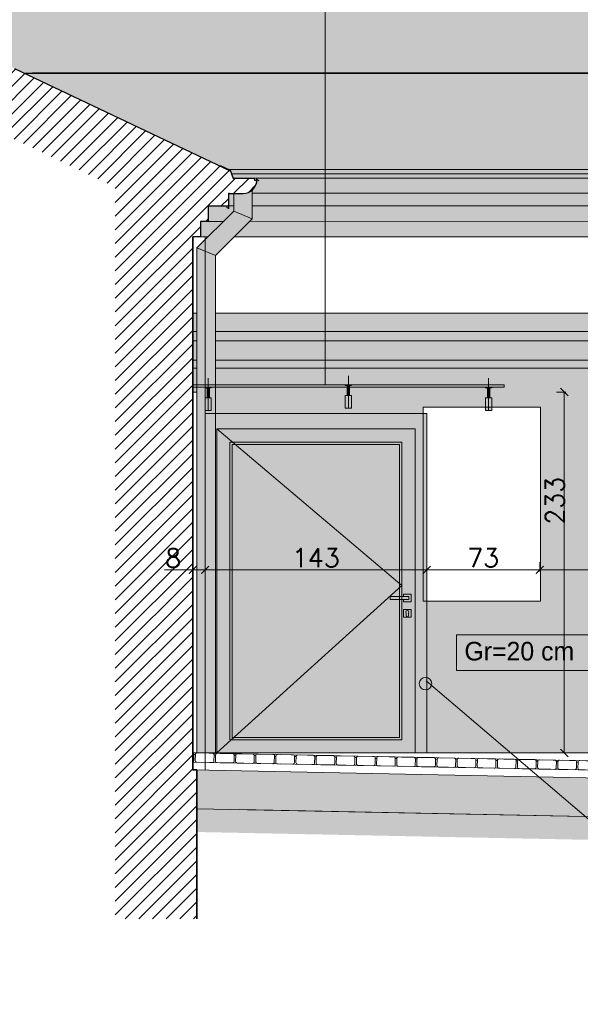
# Model space of a CAD drawing. Header units: millimetres. Extents: x -587 to 358276, y -26688 to 221215.
# Tile 12 of 256: x 2007 to 2368, y 7627 to 8262. Entities that reach past the tile are written whole.
import ezdxf
from ezdxf.lldxf.tags import DXFTag

# ---------------------------------------------------------------- set-up
doc = ezdxf.new("R2010")
doc.units = ezdxf.units.MM
doc.header["$MEASUREMENT"] = 0
for name, color, linetype, lineweight in [('A_izolacja', 5, 'Continuous', 9), ('A_l.przekrojowa', 7, 'Continuous', 30), ('A_l.przerywana', 250, 'ICAD_ISO03W100', 9), ('A_l.widokowa', 250, 'Continuous', 18), ('A_linie widokowe', 5, 'Continuous', 18), ('l.przerywana', 104, 'ICAD_ISO03W100', 5), ('l.widokowa', 140, 'Continuous', 15), ('l.wypełnien', 253, 'Continuous', 5), ('l.wypełnień', 7, 'Continuous', 5), ('wymiarowanie', 176, 'Continuous', 9)]:
    doc.layers.add(name, color=color, linetype=linetype, lineweight=lineweight)
doc.styles.add('styl2', font='simplex.shx')
tags = doc.linetypes.add('ICAD_ISO03W100', pattern=[30, 12, -18]).pattern_tags.tags
tags[6:7] = [DXFTag(74, 4), DXFTag(75, 0), DXFTag(340, '0'), DXFTag(46, 1.0), DXFTag(50, 0.0), DXFTag(44, 0.0), DXFTag(45, 0.0)]
tags[4:5] = [DXFTag(74, 4), DXFTag(75, 0), DXFTag(340, '0'), DXFTag(46, 1.0), DXFTag(50, 0.0), DXFTag(44, 0.0), DXFTag(45, 0.0)]
doc.dimstyles.new('Skala 1-50', dxfattribs={"dimtxt": 12, "dimasz": 5, "dimexe": 1, "dimexo": 1, "dimgap": 1.5, "dimtad": 1, "dimdec": 1, "dimrnd": 0.5, "dimtxsty": 'styl2', "dimblk": 'ARCHTICK', "dimcen": 5, "dimadec": 0, "dimazin": 0, "dimtfac": 1, "dimtdec": 1, "dimtmove": 1, "dimatfit": 3, "dimldrblk": 'ARCHTICK', "dimfxl": 5, "dimfxlon": 1, "dimlwd": -1, "dimlwe": -1, "dimarcsym": 0})

# ---------------------------------------------------------------- blocks, each defined once
blk = doc.blocks.new('_ArchTick')
at = {"color": 0, "linetype": 'ByBlock', "const_width": 0.15}
blk.add_lwpolyline([(-0.5, -0.5), (0.5, 0.5)], dxfattribs=at)
blk = doc.blocks.new('*D4714')
at = {"layer": 'Defpoints', "color": 0}
for p in [(2269.2, 7928.01), (2342.15, 7928.43), (2342.15, 7906.77)]:
    blk.add_point(p, dxfattribs=at)
at = {"layer": 'wymiarowanie', "color": 0}
for p, q in [((2269.2, 7911.77), (2269.2, 7905.77)), ((2342.15, 7911.77), (2342.15, 7905.77)), ((2269.2, 7906.77), (2342.15, 7906.77))]:
    blk.add_line(p, q, dxfattribs=at)
at = {"layer": 'wymiarowanie', "color": 0, "xscale": 5, "yscale": 5, "zscale": 5, "rotation": 180}
blk.add_blockref('_ArchTick', (2269.2, 7906.77), dxfattribs=at)
at = {"layer": 'wymiarowanie', "color": 0, "xscale": 5, "yscale": 5, "zscale": 5}
blk.add_blockref('_ArchTick', (2342.15, 7906.77), dxfattribs=at)
at = {"layer": 'wymiarowanie', "color": 0, "insert": (2305.67, 7914.57), "char_height": 12, "attachment_point": 5, "style": 'styl2'}
blk.add_mtext('73', dxfattribs=at)
blk = doc.blocks.new('*D4715')
at = {"layer": 'Defpoints', "color": 0}
for p in [(2342.15, 7928.43), (2423.26, 7930.73), (2423.26, 7906.77)]:
    blk.add_point(p, dxfattribs=at)
at = {"layer": 'wymiarowanie', "color": 0}
for p, q in [((2342.15, 7911.77), (2342.15, 7905.77)), ((2423.26, 7911.77), (2423.26, 7905.77)), ((2342.15, 7906.77), (2423.26, 7906.77))]:
    blk.add_line(p, q, dxfattribs=at)
at = {"layer": 'wymiarowanie', "color": 0, "xscale": 5, "yscale": 5, "zscale": 5, "rotation": 180}
blk.add_blockref('_ArchTick', (2342.15, 7906.77), dxfattribs=at)
at = {"layer": 'wymiarowanie', "color": 0, "xscale": 5, "yscale": 5, "zscale": 5}
blk.add_blockref('_ArchTick', (2423.26, 7906.77), dxfattribs=at)
at = {"layer": 'wymiarowanie', "color": 0, "insert": (2382.71, 7914.57), "char_height": 12, "attachment_point": 5, "style": 'styl2'}
blk.add_mtext('81', dxfattribs=at)
blk = doc.blocks.new('*D4719')
at = {"layer": 'Defpoints', "color": 0}
for p in [(2330.74, 8021.55), (2358.03, 8021.55), (2319.51, 7788.72)]:
    blk.add_point(p, dxfattribs=at)
at = {"layer": 'wymiarowanie', "color": 0}
for p, q in [((2353.03, 8021.55), (2359.03, 8021.55)), ((2358.03, 7788.72), (2358.03, 8021.55)), ((2353.03, 7788.72), (2359.03, 7788.72))]:
    blk.add_line(p, q, dxfattribs=at)
at = {"layer": 'wymiarowanie', "color": 0, "xscale": 5, "yscale": 5, "zscale": 5}
for p, rotation in [((2358.03, 8021.55), 90), ((2358.03, 7788.72), -90.00000000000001)]:
    blk.add_blockref('_ArchTick', p, dxfattribs=dict(at, rotation=rotation))
at = {"layer": 'wymiarowanie', "color": 0, "insert": (2351.95, 7951.39), "char_height": 12, "attachment_point": 5, "rotation": 90, "style": 'styl2'}
blk.add_mtext('233', dxfattribs=at)
blk = doc.blocks.new('*D4730')
at = {"layer": 'Defpoints', "color": 0}
for p in [(2126.2, 7925.5), (2269.2, 7925.5), (2126.2, 7906.77)]:
    blk.add_point(p, dxfattribs=at)
at = {"layer": 'wymiarowanie', "color": 0}
for p, q in [((2126.2, 7911.77), (2126.2, 7905.77)), ((2269.2, 7911.77), (2269.2, 7905.77)), ((2269.2, 7906.77), (2126.2, 7906.77))]:
    blk.add_line(p, q, dxfattribs=at)
at = {"layer": 'wymiarowanie', "color": 0, "xscale": 5, "yscale": 5, "zscale": 5, "rotation": 180}
blk.add_blockref('_ArchTick', (2126.2, 7906.77), dxfattribs=at)
at = {"layer": 'wymiarowanie', "color": 0, "xscale": 5, "yscale": 5, "zscale": 5}
blk.add_blockref('_ArchTick', (2269.2, 7906.77), dxfattribs=at)
at = {"layer": 'wymiarowanie', "color": 0, "insert": (2197.7, 7914.57), "char_height": 12, "attachment_point": 5, "style": 'styl2'}
blk.add_mtext('143', dxfattribs=at)
blk = doc.blocks.new('*D4731')
at = {"layer": 'Defpoints', "color": 0}
for p in [(2118.2, 7923.9), (2126.2, 7925.5), (2118.2, 7906.77)]:
    blk.add_point(p, dxfattribs=at)
at = {"layer": 'wymiarowanie', "color": 0}
for p, q in [((2118.2, 7911.77), (2118.2, 7905.77)), ((2126.2, 7911.77), (2126.2, 7905.77)), ((2118.2, 7906.77), (2100.05, 7906.77)), ((2126.2, 7906.77), (2118.2, 7906.77))]:
    blk.add_line(p, q, dxfattribs=at)
at = {"layer": 'wymiarowanie', "color": 0, "xscale": 5, "yscale": 5, "zscale": 5, "rotation": 180}
blk.add_blockref('_ArchTick', (2118.2, 7906.77), dxfattribs=at)
at = {"layer": 'wymiarowanie', "color": 0, "xscale": 5, "yscale": 5, "zscale": 5}
blk.add_blockref('_ArchTick', (2126.2, 7906.77), dxfattribs=at)
at = {"layer": 'wymiarowanie', "color": 0, "insert": (2105.61, 7914.42), "char_height": 12, "attachment_point": 5, "style": 'styl2'}
blk.add_mtext('8', dxfattribs=at)

msp = doc.modelspace()

# ---------------------------------------------------------------- hatches: boundary and pattern name
at = {"layer": 'l.wypełnien'}
for points in [[(2159.06, 8159.49), (2158.93, 8157.85, -0.368006), (2150.68, 8149.6), (2141.2, 8149.6), (2141.2, 8141.96), (2128.2, 8141.57), (2128.2, 8131.57), (2123.2, 8131.57), (2123.2, 8121.57), (2672.3, 8121.73), (2672.3, 8131.73), (2677.3, 8131.73), (2677.3, 8141.57), (2690.3, 8141.57), (2690.3, 8149.75), (2699.78, 8149.75, 0.439902), (2708.54, 8159.3), (2693.39, 8159.49), (2691.56, 8164.69), (2690.64, 8165.11), (2689.67, 8165.11), (2552.88, 8229.95), (2264.76, 8402.67), (1715.4, 8402.67), (2009.29, 8227.23), (2142.65, 8163.97), (2144.28, 8159.34)], [(2118.2, 8072.44), (2667.33, 8072.44), (2667.33, 8021.55), (2118.2, 8021.55)], [(2126.2, 8009.72), (2130.2, 8009.72), (2130.2, 8017.72), (2128.95, 8017.72), (2127.45, 8017.72), (2126.2, 8017.72)], [(2216.7, 8011.22), (2220.7, 8011.22), (2220.7, 8019.22), (2219.45, 8019.22), (2217.95, 8019.22), (2216.7, 8019.22)], [(2307.2, 8009.72), (2311.2, 8009.72), (2311.2, 8017.72), (2309.95, 8017.72), (2308.45, 8017.72), (2307.2, 8017.72)]]:
    msp.add_hatch(color=252, dxfattribs=at).paths.add_polyline_path(points)
h = msp.add_hatch(dxfattribs=at)
h.set_pattern_fill('ANSI31', color=256, scale=50, style=0)
h.set_pattern_definition([(45, (-244.746, -2283.1196), (-4.4194174, 4.4194174), [])])
h.paths.add_polyline_path([(1715.4, 8351.72), (1715.4, 8402.67), (1730.41, 8393.67), (2003.4, 8230.02), (2009.29, 8227.23), (2142.65, 8163.97), (2143.24, 8162.31), (2144.28, 8159.34), (2158.8, 8159.34, 2.144865), (2159.68, 8158.6, -0.213352), (2156.68, 8151.89, -0.184552), (2150.68, 8149.6), (2144.68, 8149.6), (2141.86, 8149.6), (2141.2, 8149.6), (2141.2, 8141.57), (2138.94, 8141.57), (2128.2, 8141.57), (2128.2, 8131.57), (2123.2, 8131.57), (2123.2, 8121.57), (2118.2, 8121.57), (2118.2, 8121.57), (2118.2, 7788.71), (2118.18, 7787.81), (2118.16, 7786.82), (2118.12, 7784.78, 1.117338), (2117.86, 7782.81), (2118.2, 7782.81), (2118.2, 7777.8), (2118.2, 7777.75), (2120.8, 7777.75), (2120.8, 7752.75), (2120.8, 7681.73), (2068.2, 7681.73), (2068.2, 8153.75), (1960.1, 8205.02)])
h = msp.add_hatch(dxfattribs=at)
h.set_pattern_fill('SPANTILE', scale=17, style=0)
h.set_pattern_definition([(274.9697, (-229.10604, -2266.1196), (-16.99985222, 204.000017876), [15.699024, -376.776457]), (180, (-227.746, -2281.76), (-17, -17), [1.36, -15.64]), (0, (-244.746, -2283.12), (17, 17), [4.76, -12.24]), (90, (-239.986, -2283.12), (-17, 17), [1.7, -15.3]), (270, (-229.106, -2281.42), (17, -17), [1.7, -15.3]), (0, (-229.106, -2283.12), (17, 17), [1.36, -15.64]), (0, (-244.746, -2281.76), (17, 17), [3.4, -13.6]), (85.0303, (-241.34604, -2281.7596), (16.99985222, 204.000017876), [15.699024, -376.776457]), (52.6961, (-241.34604, -2280.9096), (-220.999760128, -289.00018261), [4.488136, -444.32475]), (18.4349, (-238.626, -2277.3396), (34.0000074, 16.9999729), [4.300694, -49.458015]), (341.5651, (-234.546, -2275.9796), (-34.0000074, 16.9999729), [4.300694, -49.458015]), (307.3039, (-230.46604, -2277.3396), (220.999760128, -289.00018261), [4.488136, -444.32475]), (20.2249, (-237.776, -2278.5296), (-186.999953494, -68.000141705), [3.442245, -340.781524]), (339.7751, (-234.546, -2277.3396), (186.999953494, -68.000141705), [3.442245, -340.781524]), (307.4054, (-231.31604, -2278.5296), (170.000169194, -220.999871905), [3.638153, -360.177725]), (52.5946, (-239.98604, -2281.4196), (-170.000169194, -220.999871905), [3.638153, -360.177725])])
h.paths.add_polyline_path([(2003.4, 8230.02), (2009.29, 8227.23), (2541.23, 8227.23), (2262.27, 8393.67), (1730.41, 8393.67)])
h.paths.add_polyline_path([(2142.65, 8163.97), (2142.45, 8164.54), (2141.21, 8165.11), (2668.67, 8165.11), (2554.86, 8219.1), (2541.23, 8227.23), (2009.29, 8227.23)])
h = msp.add_hatch(color=252, dxfattribs=at)
h.paths.add_polyline_path([(2120.92, 8036.86), (2120.92, 8042.1), (2120.92, 8054.6), (2120.92, 8060.52), (2120.92, 8072.44), (2120.92, 8114.53), (2132.92, 8109.56), (2132.92, 7788.72), (2122.33, 7788.72), (2120.72, 7788.72, -0.049066), (2120.92, 7788.75), (2120.92, 8021.55)])
h.paths.add_polyline_path([(2120.92, 8114.53), (2132.92, 8109.56), (2156.68, 8133.32), (2144.68, 8138.29)])
h = msp.add_hatch(color=254, dxfattribs=at)
h.paths.add_polyline_path([(2144.94, 8121.57), (2154.94, 8131.57), (2642.81, 8131.72, 0.547259), (2647.3, 8126.61), (2647.3, 8121.72)])
h.paths.add_polyline_path([(2154.94, 8131.57), (2156.68, 8133.32), (2156.68, 8141.57), (2647.3, 8141.57), (2647.3, 8134.59, 0.377261), (2642.81, 8131.72)])
h.paths.add_polyline_path([(2647.3, 8141.57), (2675.73, 8141.57), (2650.54, 8131.82, 0.285463), (2647.3, 8134.59)])
h.paths.add_polyline_path([(2675.73, 8141.57), (2677.3, 8141.57), (2677.3, 8131.73), (2672.3, 8131.73), (2650.57, 8131.72, 0.006447), (2650.54, 8131.82)])
h.paths.add_polyline_path([(2647.3, 8121.72), (2647.3, 8126.61, 0.370312), (2650.72, 8130.6, 0.070255), (2650.57, 8131.72), (2672.3, 8131.73), (2672.3, 8121.73), (2667.3, 8121.73)])
h.paths.add_polyline_path([(2144.68, 8138.29), (2144.68, 8141.57), (2141.2, 8141.57), (2128.2, 8141.57), (2128.2, 8131.57), (2137.97, 8131.57)])
h.paths.add_polyline_path([(2127.97, 8121.57), (2137.97, 8131.57), (2128.2, 8131.57), (2123.2, 8131.57), (2123.2, 8121.57)])
at = {"layer": 'l.wypełnien', "true_color": 0xfffff5}
h = msp.add_hatch(color=7, dxfattribs=at)
h.paths.add_polyline_path([(2132.92, 8024.72), (2217.95, 8024.72), (2217.95, 8019.22), (2216.7, 8019.22), (2216.7, 8011.22), (2218.7, 8011.22), (2220.7, 8011.22), (2220.7, 8019.22), (2219.45, 8019.22), (2219.45, 8024.72), (2307.2, 8024.72), (2307.2, 8024.22), (2308.45, 8024.22), (2308.45, 8017.72), (2307.2, 8017.72), (2307.2, 8011.72), (2266.93, 8011.72), (2266.93, 7886.72), (2342.65, 7886.72), (2342.65, 8011.72), (2311.2, 8011.72), (2311.2, 8017.72), (2309.95, 8017.72), (2309.95, 8024.22), (2311.2, 8024.22), (2311.2, 8024.72), (2319.2, 8024.72), (2319.2, 8026.22), (2309.2, 8026.22), (2220.7, 8026.22), (2218.7, 8026.22), (2216.7, 8026.22), (2203.58, 8026.22), (2203.58, 8036.86), (2647.3, 8036.86), (2647.3, 8021.55), (2498.2, 8021.55), (2498.2, 8011.72), (2496.2, 8011.72), (2422.76, 8011.72), (2422.76, 7886.72), (2422.76, 7881.72), (2496.2, 7881.72), (2496.2, 7855.94), (2402.36, 7855.94), (2402.36, 7863.72), (2407.36, 7863.72), (2407.36, 7878.72), (2397.36, 7878.72), (2397.35, 7795.72), (2387.39, 7795.72), (2387.39, 7788.72), (2132.92, 7788.72)])
h.paths.add_polyline_path([(2402.35, 7795.72), (2402.36, 7840.94), (2496.2, 7840.94), (2496.2, 7795.72)])
h.paths.add_polyline_path([(2407.36, 7845.94), (2407.36, 7850.94), (2496.2, 7850.94), (2496.2, 7845.94)])
at = {"layer": 'l.wypełnien', "true_color": 0xc9c9c9}
h = msp.add_hatch(color=9, dxfattribs=at)
h.paths.add_polyline_path([(2128.2, 8017.72), (2128.2, 8024.22), (2127.45, 8024.22), (2127.45, 8017.72)])
h.paths.add_polyline_path([(2128.95, 8017.72), (2128.95, 8024.22), (2128.2, 8024.22), (2128.2, 8017.72)])
h.paths.add_polyline_path([(2128.2, 8024.22), (2128.95, 8024.22), (2130.2, 8024.22), (2130.2, 8024.72), (2128.2, 8024.72)])
h.paths.add_polyline_path([(2126.2, 8024.22), (2127.45, 8024.22), (2128.2, 8024.22), (2128.2, 8024.72), (2126.2, 8024.72)])
h = msp.add_hatch(color=9, dxfattribs=at)
h.paths.add_polyline_path([(2218.7, 8019.22), (2218.7, 8025.72), (2217.95, 8025.72), (2217.95, 8019.22)])
h.paths.add_polyline_path([(2219.45, 8019.22), (2219.45, 8025.72), (2218.7, 8025.72), (2218.7, 8019.22)])
h.paths.add_polyline_path([(2218.7, 8025.72), (2219.45, 8025.72), (2220.7, 8025.72), (2220.7, 8026.22), (2218.7, 8026.22)])
h.paths.add_polyline_path([(2216.7, 8025.72), (2217.95, 8025.72), (2218.7, 8025.72), (2218.7, 8026.22), (2216.7, 8026.22)])
h = msp.add_hatch(color=9, dxfattribs=at)
h.paths.add_polyline_path([(2309.2, 8017.72), (2309.2, 8024.22), (2308.45, 8024.22), (2308.45, 8017.72)])
h.paths.add_polyline_path([(2309.95, 8017.72), (2309.95, 8024.22), (2309.2, 8024.22), (2309.2, 8017.72)])
h.paths.add_polyline_path([(2309.2, 8024.22), (2309.95, 8024.22), (2311.2, 8024.22), (2311.2, 8024.72), (2309.2, 8024.72)])
h.paths.add_polyline_path([(2307.2, 8024.22), (2308.45, 8024.22), (2309.2, 8024.22), (2309.2, 8024.72), (2307.2, 8024.72)])
at = {"layer": 'l.wypełnien'}
h = msp.add_hatch(color=252, dxfattribs=at)
h.paths.add_polyline_path([(2126.2, 7788.73), (2126.2, 8007.73), (2199.7, 8007.73), (2269.2, 8007.73), (2269.2, 7788.73), (2261.7, 7788.73), (2261.7, 7997.73), (2199.7, 7997.73), (2133.7, 7997.73), (2133.7, 7788.73)])
h.paths.add_polyline_path([(2133.7, 7788.73), (2143.1, 7797.23), (2199.7, 7797.23), (2253.2, 7797.23), (2253.2, 7887.73), (2254.2, 7887.73), (2254.2, 7886.23), (2259.2, 7886.23), (2259.2, 7891.23), (2254.2, 7891.23), (2254.2, 7889.73), (2253.2, 7889.73), (2253.2, 7896.73), (2253.2, 7989.23), (2199.7, 7989.23), (2143.75, 7989.23), (2133.7, 7997.73), (2199.7, 7997.73), (2261.7, 7997.73), (2261.7, 7788.73), (2199.7, 7788.73)])
h.paths.add_polyline_path([(2254.2, 7881.23), (2254.2, 7876.23), (2259.2, 7876.23), (2259.2, 7881.23)], flags=16)
h.paths.add_polyline_path([(2255.92, 7878.88), (2255.92, 7877.4, 1), (2257.48, 7877.4), (2257.48, 7878.88, 2.223599)], flags=0)
h.paths.add_polyline_path([(2143.75, 7989.23), (2199.7, 7989.23), (2253.2, 7989.23), (2253.2, 7896.73), (2251.7, 7898), (2251.7, 7987.73), (2199.7, 7987.73), (2145.53, 7987.73)])
h.paths.add_polyline_path([(2143.1, 7797.23), (2144.76, 7798.73), (2199.7, 7798.73), (2251.7, 7798.73), (2251.7, 7887.73), (2253.2, 7887.73), (2253.2, 7797.23), (2199.7, 7797.23)])
h.paths.add_polyline_path([(2133.7, 7788.73), (2133.7, 7997.73), (2143.75, 7989.23), (2142.2, 7989.23), (2142.2, 7797.23), (2143.1, 7797.23)])
h.paths.add_polyline_path([(2142.2, 7989.23), (2143.75, 7989.23), (2145.53, 7987.73), (2143.7, 7987.73), (2143.7, 7798.73), (2144.76, 7798.73), (2143.1, 7797.23), (2142.2, 7797.23)])
h.paths.add_polyline_path([(2251.7, 7889.73), (2253.2, 7889.73), (2253.2, 7896.73), (2251.7, 7895.38)])
h.paths.add_polyline_path([(2251.7, 7895.38), (2253.2, 7896.73), (2251.7, 7898)])
h = msp.add_hatch(dxfattribs=at)
h.set_pattern_fill('GRAVL1', scale=20, style=0)
h.set_pattern_definition([(228.0128, (-7880.776, -5320.2804), (-159.99996464, -180.00002683), [2.69072, -266.38176]), (184.9697, (-7882.576, -5322.28044), (240.00002103, 19.99982614), [4.61736, -457.1185]), (132.5104, (-7887.176, -5322.6804), (199.99981437, -220.00017348), [3.25576, -322.32064]), (267.2737, (-7894.976, -5327.6804), (19.999920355, 400.0000059), [4.20476, -416.27116]), (292.8337, (-7895.176, -5331.8804), (-100.00019811, 239.999928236), [4.1231, -408.18746]), (357.2737, (-7893.576, -5335.6804), (-400.0000059, 19.999920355), [4.20476, -416.27116]), (37.6942, (-7889.376, -5335.88044), (-260.000146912, -199.999808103), [5.56058, -550.49698]), (72.2553, (-7884.976, -5332.48044), (140.000215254, 439.999924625), [5.24976, -519.72642]), (121.4296, (-7883.376, -5327.4804), (-160.000164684, 259.99990073), [4.219, -417.68146]), (175.2364, (-7885.576, -5323.8804), (220.00001893, -19.99983065), [4.81664, -236.01526]), (222.3974, (-7890.376, -5323.48044), (-240.000147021, -219.99984164), [6.22896, -616.6675]), (138.8141, (-7875.176, -5327.8804), (-140.00005894, 119.99994627), [2.12602, -210.47688]), (171.4692, (-7876.776, -5326.4804), (259.999965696, -40.0001582), [4.04474, -400.43022]), (225, (-7880.776, -5325.88), (-4e-15, -20.000006), [2.82842, -25.45584]), (203.1986, (-7882.176, -5323.4804), (99.9999946, 40.0000265), [1.52316, -150.7923]), (291.8014, (-7883.576, -5324.0804), (-19.9999982, 60.0000055), [2.15406, -105.54924]), (30.9638, (-7882.776, -5326.0804), (59.99996045, 40.0000497), [3.49858, -113.12046]), (161.5651, (-7879.776, -5324.2804), (40.0000087, -19.999968), [2.52982, -60.71574]), (16.3895, (-7895.176, -5324.0804), (200.00004397, 59.9998542), [3.544, -350.8569]), (70.3462, (-7891.776, -5323.0804), (-79.99990495, -220.00004271), [2.97322, -294.34816]), (293.1986, (-7879.776, -5320.2804), (-40.0000265, 99.9999946), [3.0463, -149.26916]), (343.6105, (-7878.576, -5323.0804), (-200.00004397, 59.9998542), [3.544, -350.8569]), (339.444, (-7895.176, -5336.4804), (-100.0000369, 39.99991993), [3.4176, -167.46248]), (294.7751, (-7891.976, -5337.6804), (-99.99984378, 220.00006844), [2.86356, -283.49286]), (66.8014, (-7879.576, -5340.2804), (40.0000265, 99.9999946), [3.0463, -149.26916]), (17.354, (-7878.376, -5337.4804), (-260.00004038, -79.999890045), [3.35262, -331.90848]), (69.444, (-7889.376, -5340.2804), (-39.99991993, -100.0000369), [1.7088, -169.17128]), (101.3099, (-7880.776, -5340.2804), (-19.9999526, 80.000015), [1.0198, -100.96058]), (165.9638, (-7880.976, -5339.2804), (60.0000109, -19.9999611), [4.1231, -78.339]), (186.009, (-7884.976, -5338.2804), (199.99999502, 19.99998635), [3.821, -378.27846]), (303.6901, (-7882.776, -5327.8804), (-20.0000267, 39.9999912), [2.88444, -69.22658]), (353.1572, (-7881.176, -5330.28044), (339.99998731, -40.00015996), [5.03588, -498.55126]), (60.9454, (-7876.176, -5330.8804), (-80.00000054, -140.0000077), [2.05912, -203.85348]), (90, (-7875.176, -5329.08), (-20, 20), [1.2, -18.8]), (120.2564, (-7885.376, -5337.6804), (79.99989774, -140.00004912), [2.77848, -275.0704]), (48.0128, (-7886.776, -5335.2804), (159.99996464, 180.00002683), [5.38144, -263.69104]), (0, (-7883.176, -5331.28), (20, 20), [5.2, -14.8]), (325.3048, (-7877.976, -5331.2804), (-199.99988518, 140.00017219), [3.16228, -313.06548]), (254.0546, (-7875.376, -5333.0804), (-19.9999978, -80.00000253), [2.91204, -142.69016]), (207.646, (-7876.176, -5335.88044), (-379.999916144, -200.000154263), [4.7413, -469.38948]), (175.4261, (-7880.376, -5338.08044), (-260.000011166, 19.999896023), [5.01598, -496.58148])])
h.paths.add_polyline_path([(2120.8, 7752.75), (2533.88, 7744.49), (2507.41, 7755.83), (2507.41, 7770.02), (2120.8, 7777.75)])
h = msp.add_hatch(dxfattribs=at)
h.set_pattern_fill('CONC', scale=20, style=0)
h.set_pattern_definition([(0, (-7876.176, -5327.48), (0, 20), [0, -20]), (0, (-7875.976, -5334.48), (0, 20), [0, -20]), (0, (-7875.376, -5323.68), (0, 20), [0, -20]), (338.1986, (-7885.776, -5329.8804), (60.0000055, -19.9999982), [2.15406, -105.54924]), (216.8699, (-7883.776, -5330.6804), (59.9999984, 40.0000025), [1, -99]), (130.6013, (-7884.576, -5331.2804), (100.00000842, -119.99998036), [1.8439, -182.54698]), (206.5651, (-7891.176, -5333.68), (-19.999983, -20.000026), [0.44722, -44.27414]), (326.3099, (-7891.576, -5333.8804), (39.9999912, -20.0000267), [0.72112, -71.38992]), (108.4349, (-7890.976, -5334.2804), (-19.999968, 40.0000087), [0.63246, -62.6131]), (225, (-7878.376, -5335.68), (-4e-15, -20.000006), [0.84852, -27.43574]), (0, (-7878.976, -5336.28), (20, 20), [1.2, -18.8]), (135, (-7877.776, -5336.28), (-20.000006, 2e-15), [0.84852, -27.43574]), (251.5651, (-7880.776, -5322.8804), (19.999968, 40.0000087), [0.63246, -62.6131]), (0, (-7880.976, -5323.48), (20, 20), [1, -19]), (143.1301, (-7879.976, -5323.4804), (-59.9999984, 40.0000025), [1, -99]), (213.6901, (-7891.376, -5322.6804), (39.9999912, 20.0000267), [0.72112, -71.38992]), (341.5651, (-7891.976, -5323.0804), (-40.0000087, 19.999968), [1.26492, -61.98064]), (126.8699, (-7890.776, -5323.4804), (40.0000025, -59.9999984), [1, -99]), (0, (-7885.576, -5323.48), (0, 20), [0, -20]), (0, (-7890.976, -5328.68), (0, 20), [0, -20]), (0, (-7885.376, -5336.08), (0, 20), [0, -20]), (0, (-7879.976, -5329.88), (0, 20), [0, -20]), (0, (-7885.776, -5326.48), (0, 20), [0, -20]), (0, (-7890.176, -5325.88), (0, 20), [0, -20]), (0, (-7888.376, -5327.08), (0, 20), [0, -20]), (0, (-7889.176, -5331.88), (0, 20), [0, -20]), (0, (-7893.976, -5331.08), (0, 20), [0, -20]), (0, (-7893.776, -5326.48), (0, 20), [0, -20]), (0, (-7894.376, -5322.08), (0, 20), [0, -20]), (0, (-7888.176, -5321.28), (0, 20), [0, -20]), (0, (-7883.776, -5320.48), (0, 20), [0, -20]), (0, (-7876.776, -5321.28), (0, 20), [0, -20]), (0, (-7881.576, -5327.48), (0, 20), [0, -20]), (0, (-7883.576, -5323.88), (0, 20), [0, -20]), (0, (-7881.976, -5333.48), (0, 20), [0, -20]), (0, (-7887.976, -5334.48), (0, 20), [0, -20]), (0, (-7881.976, -5338.88), (0, 20), [0, -20]), (0, (-7888.576, -5337.68), (0, 20), [0, -20]), (0, (-7894.976, -5338.28), (0, 20), [0, -20]), (0, (-7892.576, -5339.28), (0, 20), [0, -20]), (0, (-7892.376, -5336.48), (0, 20), [0, -20]), (0, (-7878.976, -5339.68), (0, 20), [0, -20]), (0, (-7876.576, -5331.48), (0, 20), [0, -20]), (0, (-7877.576, -5325.48), (0, 20), [0, -20]), (0, (-7886.776, -5339.88), (0, 20), [0, -20])])
h.paths.add_polyline_path([(2530.66, 7729.55), (2677.23, 7666.73), (2802.41, 7666.73), (2802.41, 7681.73), (2667.42, 7681.73), (2667.42, 7705.73), (2624.32, 7705.72), (2533.88, 7744.49), (2120.8, 7752.75), (2120.8, 7737.74)])
at = {"layer": 'wymiarowanie', "ltscale": 0.3}
msp.add_hatch(color=256, dxfattribs=at).paths.add_polyline_path([(2264.39, 7833.44, -1), (2272.47, 7833.44, -1)])

# ---------------------------------------------------------------- linework, layer by layer
at = {"layer": 'A_izolacja', "color": 7, "lineweight": 35}
msp.add_line((2120.8, 7777.75), (2118.2, 7777.75), dxfattribs=at)
at = {"layer": 'A_izolacja', "color": 7, "linetype": 'Continuous', "lineweight": 35}
for points in [[(2118.2, 7777.75), (2118.2, 8121.57)], [(2120.8, 7681.73), (2120.8, 7777.75)]]:
    msp.add_lwpolyline(points, dxfattribs=at)
at = {"layer": 'A_l.przekrojowa', "color": 7, "ltscale": 0.3}
msp.add_line((2142.65, 8163.97), (2003.4, 8230.02), dxfattribs=at)
at = {"layer": 'A_l.przekrojowa', "color": 7}
for p, q in [((2159.68, 8158.6), (2160.88, 8157.9)), ((2141.68, 8149.6), (2150.68, 8149.6)), ((2128.2, 8131.57), (2123.2, 8131.57)), ((2123.2, 8121.57), (2118.2, 8121.57))]:
    msp.add_line(p, q, dxfattribs=at)
at = {"layer": 'A_l.przekrojowa'}
msp.add_line((2128.2, 8141.57), (2141.2, 8141.57), dxfattribs=at)
at = {"layer": 'A_l.przekrojowa', "color": 7}
for points in [[(2135.92, 8167.58), (2142.45, 8164.54), (2144.28, 8159.34)], [(2158.8, 8159.34), (2144.28, 8159.34)], [(2141.86, 8149.6), (2141.2, 8149.6)], [(2141.2, 8149.6), (2141.2, 8139.74)], [(2128.2, 8141.42), (2128.2, 8131.57)], [(2123.2, 8131.57), (2123.2, 8121.57)]]:
    msp.add_lwpolyline(points, dxfattribs=at)
msp.add_circle((2158.93, 8158.6), 0.75, dxfattribs=at)
msp.add_arc((2150.68, 8158.6), 9, 270, 0, dxfattribs=at)
at = {"layer": 'A_l.przerywana', "color": 7, "ltscale": 0.2}
for p, q in [((2128.2, 8009.72), (2128.2, 8030.44)), ((2218.7, 8011.22, -439.6), (2218.7, 8031.94, -439.6)), ((2309.2, 8009.72, -439.6), (2309.2, 8030.44, -439.6))]:
    msp.add_line(p, q, dxfattribs=at)
at = {"layer": 'A_l.przerywana', "ltscale": 0.3}
msp.add_line((2118.2, 7788.72), (2647.3, 7788.72), dxfattribs=at)
at = {"layer": 'A_l.przerywana', "color": 7, "ltscale": 0.3}
msp.add_lwpolyline([(2126.2, 7777.75), (2126.2, 8121.57)], dxfattribs=at)
msp.add_lwpolyline([(2266.93, 8011.72), (2342.65, 8011.72), (2342.65, 7886.72), (2266.93, 7886.72)], close=True, dxfattribs=at)
at = {"layer": 'A_l.widokowa', "color": 7}
for p, q in [((2127.45, 8017.72), (2127.45, 8024.22)), ((2128.95, 8017.72), (2128.95, 8024.22)), ((2217.95, 8019.22, -439.6), (2217.95, 8025.72, -439.6)), ((2219.45, 8019.22, -439.6), (2219.45, 8025.72, -439.6)), ((2308.45, 8017.72, -439.6), (2308.45, 8024.22, -439.6)), ((2309.95, 8017.72, -439.6), (2309.95, 8024.22, -439.6))]:
    msp.add_line(p, q, dxfattribs=at)
at = {"layer": 'A_l.widokowa', "color": 7, "linetype": 'Continuous', "lineweight": 35}
msp.add_lwpolyline([(2118.2, 7777.75), (2118.2, 8121.57)], dxfattribs=at)
at = {"layer": 'A_l.widokowa', "color": 7, "elevation": -439.6}
for points in [[(2118.2, 8026.22), (2319.2, 8026.22), (2319.2, 8024.72), (2118.2, 8024.72)], [(2216.7, 8025.72), (2220.7, 8025.72), (2220.7, 8026.22), (2216.7, 8026.22)], [(2307.2, 8024.22), (2311.2, 8024.22), (2311.2, 8024.72), (2307.2, 8024.72)]]:
    msp.add_lwpolyline(points, close=True, dxfattribs=at)
at = {"layer": 'A_l.widokowa', "color": 7}
msp.add_lwpolyline([(2126.2, 8024.22), (2130.2, 8024.22), (2130.2, 8024.72), (2126.2, 8024.72)], close=True, dxfattribs=at)
msp.add_lwpolyline([(2126.2, 8017.72), (2130.2, 8017.72), (2130.2, 8009.72), (2126.2, 8009.72), (2126.2, 8017.72)], dxfattribs=at)
at = {"layer": 'A_l.widokowa', "color": 7, "elevation": -439.6}
for points in [[(2216.7, 8019.22), (2220.7, 8019.22), (2220.7, 8011.22), (2216.7, 8011.22), (2216.7, 8019.22)], [(2307.2, 8017.72), (2311.2, 8017.72), (2311.2, 8009.72), (2307.2, 8009.72), (2307.2, 8017.72)]]:
    msp.add_lwpolyline(points, dxfattribs=at)
at = {"layer": 'A_linie widokowe', "color": 7, "linetype": 'Continuous', "lineweight": -2}
for points in [[(2009.29, 8227.23), (2541.23, 8227.23)], [(2541.23, 8227.23), (2014.74, 8227.23), (2014.74, 8227.23)]]:
    msp.add_lwpolyline(points, dxfattribs=at)
at = {"layer": 'l.przerywana', "color": 7, "ltscale": 0.3}
msp.add_line((2522.41, 7780.72), (2118.2, 7788.8), dxfattribs=at)
at = {"layer": 'l.przerywana', "color": 7, "ltscale": 0.5, "elevation": 4488.32}
msp.add_lwpolyline([(2133.7, 7997.73), (2253.2, 7896.73), (2133.7, 7788.73)], dxfattribs=at)
at = {"layer": 'l.widokowa', "color": 7}
for p, q in [((2144.68, 8149.6), (2144.68, 8138.14)), ((2156.68, 8152.04), (2156.68, 8133.32)), ((2144.68, 8138.29), (2120.92, 8114.53)), ((2141.2, 8139.88), (2140.09, 8140.71)), ((2144.68, 8138.29), (2156.68, 8133.32)), ((2156.68, 8133.32), (2132.92, 8109.56)), ((2118.2, 8121.57), (2118.2, 7788.57)), ((2120.92, 8114.53), (2120.92, 7788.75)), ((2120.92, 8114.53), (2132.92, 8109.56)), ((2132.92, 8109.56), (2132.92, 7788.51)), ((2120.92, 8072.44), (2118.2, 8072.44)), ((2667.31, 8072.44), (2132.92, 8072.44)), ((2120.92, 8060.52), (2118.2, 8060.52)), ((2627.32, 8060.52), (2132.92, 8060.52)), ((2120.92, 8054.6), (2118.2, 8054.6)), ((2667.32, 8054.6), (2132.92, 8054.6)), ((2120.92, 8042.1), (2118.2, 8042.1)), ((2667.32, 8042.1), (2132.92, 8042.1)), ((2120.92, 8036.86), (2118.2, 8036.86)), ((2667.32, 8036.86), (2132.92, 8036.86)), ((2120.92, 8021.55), (2118.2, 8021.55)), ((2522.41, 7774.72, 0), (2118.08, 7782.81, 0)), ((2522.41, 7769.72, 0), (2117.98, 7777.81, 0)), ((2533.88, 7744.49, 0), (2148.55, 7752.19, 0))]:
    msp.add_line(p, q, dxfattribs=at)
for points in [[(2690.64, 8165.11), (2141.21, 8165.11), (2141.21, 8165.11)], [(2692.39, 8162.31), (2143.04, 8162.31), (2143.04, 8162.31)], [(2707.9, 8159.49), (2159.06, 8159.49), (2159.06, 8159.49)], [(2690.96, 8149.75), (2156.68, 8149.75)], [(2690.3, 8141.57), (2156.68, 8141.57)], [(2672.3, 8131.73), (2154.94, 8131.57)], [(2667.3, 8121.73), (2144.94, 8121.57)]]:
    msp.add_lwpolyline(points, dxfattribs=at)
at = {"layer": 'l.widokowa', "color": 7, "linetype": 'Continuous'}
for points in [[(2144.68, 8141.57), (2128.2, 8141.57), (2128.2, 8141.57)], [(2137.97, 8131.57), (2128.2, 8131.57), (2128.2, 8131.57)], [(2127.97, 8121.57), (2118.2, 8121.57), (2118.2, 8121.57)]]:
    msp.add_lwpolyline(points, dxfattribs=at)
at = {"layer": 'l.widokowa', "color": 7, "elevation": 0}
msp.add_lwpolyline([(2120.8, 7752.75), (2533.88, 7744.49)], dxfattribs=at)
at = {"layer": 'l.wypełnien', "color": 7}
msp.add_line((2203.58, 8026.22), (2203.58, 8554.11), dxfattribs=at)
at = {"layer": 'l.wypełnień', "color": 7}
for p, q in [((2119.96, 7787.77, 0), (2118.96, 7787.79, 0)), ((2132.95, 7787.51, 0), (2131.95, 7787.53, 0)), ((2145.95, 7787.25, 0), (2144.95, 7787.27, 0)), ((2158.95, 7786.99, 0), (2157.95, 7787.01, 0)), ((2171.95, 7786.73, 0), (2170.95, 7786.75, 0)), ((2184.94, 7786.47, 0), (2183.94, 7786.49, 0)), ((2197.94, 7786.21, 0), (2196.94, 7786.23, 0)), ((2210.94, 7785.95, 0), (2209.94, 7785.97, 0)), ((2223.94, 7785.69, 0), (2222.94, 7785.71, 0)), ((2236.93, 7785.43, 0), (2235.93, 7785.45, 0)), ((2249.93, 7785.17, 0), (2248.93, 7785.19, 0)), ((2262.93, 7784.91, 0), (2261.93, 7784.93, 0)), ((2275.93, 7784.65, 0), (2274.93, 7784.67, 0)), ((2288.92, 7784.39, 0), (2287.92, 7784.41, 0)), ((2301.92, 7784.15, 0), (2300.92, 7784.17, 0)), ((2301.92, 7784.13, 0), (2300.92, 7784.15, 0)), ((2314.92, 7783.89, 0), (2313.92, 7783.91, 0)), ((2327.92, 7783.63, 0), (2326.92, 7783.65, 0)), ((2340.91, 7783.37, 0), (2339.91, 7783.39, 0)), ((2353.91, 7783.11, 0), (2352.91, 7783.13, 0)), ((2366.91, 7782.87, 0), (2365.91, 7782.89, 0)), ((2366.91, 7782.85, 0), (2365.91, 7782.87, 0))]:
    msp.add_line(p, q, dxfattribs=at)
at = {"layer": 'l.wypełnień', "color": 7, "elevation": 0}
for points in [[(2118.96, 7787.79), (2118.88, 7783.79, -0.350745), (2118.08, 7782.83)], [(2118.96, 7787.79), (2118.88, 7783.79, -0.350745), (2118.08, 7782.83)], [(2118.2, 7788.78, -0.350869), (2118.98, 7787.81), (2118.98, 7787.81)], [(2118.2, 7788.78, -0.350869), (2118.98, 7787.81), (2118.98, 7787.81)], [(2131.95, 7787.53), (2131.87, 7783.53, -0.414214), (2130.86, 7782.55), (2120.86, 7782.75, -0.414214), (2119.88, 7783.77), (2119.96, 7787.77)], [(2119.96, 7787.77), (2119.96, 7787.77, -0.414214), (2120.98, 7788.75), (2130.98, 7788.55, -0.414214), (2131.95, 7787.53), (2131.95, 7787.53)], [(2131.95, 7787.53), (2131.87, 7783.53, -0.414214), (2130.86, 7782.55), (2122.86, 7782.71)], [(2122.98, 7788.71), (2130.98, 7788.55, -0.414214), (2131.95, 7787.53), (2131.95, 7787.53)], [(2144.95, 7787.27), (2144.87, 7783.27, -0.414214), (2143.85, 7782.29), (2133.85, 7782.49, -0.414214), (2132.87, 7783.51), (2132.95, 7787.51)], [(2132.95, 7787.51), (2132.95, 7787.51, -0.414214), (2133.97, 7788.49), (2143.97, 7788.29, -0.414214), (2144.95, 7787.27), (2144.95, 7787.27)], [(2144.95, 7787.27), (2144.87, 7783.27, -0.414214), (2143.85, 7782.29), (2135.85, 7782.45)], [(2135.97, 7788.45), (2143.97, 7788.29, -0.414214), (2144.95, 7787.27), (2144.95, 7787.27)], [(2157.95, 7787.01), (2157.87, 7783.01, -0.414214), (2156.85, 7782.03), (2146.85, 7782.23, -0.414214), (2145.87, 7783.25), (2145.95, 7787.25)], [(2145.95, 7787.25), (2145.95, 7787.25, -0.414214), (2146.97, 7788.23), (2156.97, 7788.03, -0.414214), (2157.95, 7787.01), (2157.95, 7787.01)], [(2157.95, 7787.01), (2157.87, 7783.01, -0.414214), (2156.85, 7782.03), (2148.85, 7782.19)], [(2148.97, 7788.19), (2156.97, 7788.03, -0.414214), (2157.95, 7787.01), (2157.95, 7787.01)], [(2170.95, 7786.75), (2170.87, 7782.75, -0.414214), (2169.85, 7781.77), (2159.85, 7781.97, -0.414214), (2158.87, 7782.99), (2158.95, 7786.99)], [(2158.95, 7786.99), (2158.95, 7786.99, -0.414214), (2159.97, 7787.97), (2169.97, 7787.77, -0.414214), (2170.95, 7786.75), (2170.95, 7786.75)], [(2170.95, 7786.75), (2170.87, 7782.75, -0.414214), (2169.85, 7781.77), (2161.85, 7781.93)], [(2161.97, 7787.93), (2169.97, 7787.77, -0.414214), (2170.95, 7786.75), (2170.95, 7786.75)], [(2183.94, 7786.49), (2183.86, 7782.49, -0.414214), (2182.84, 7781.51), (2172.85, 7781.71, -0.414214), (2171.87, 7782.73), (2171.95, 7786.73)], [(2171.95, 7786.73), (2171.95, 7786.73, -0.414214), (2172.97, 7787.71), (2182.96, 7787.51, -0.414214), (2183.94, 7786.49), (2183.94, 7786.49)], [(2183.94, 7786.49), (2183.86, 7782.49, -0.414214), (2182.84, 7781.51), (2174.85, 7781.67)], [(2174.97, 7787.67), (2182.96, 7787.51, -0.414214), (2183.94, 7786.49), (2183.94, 7786.49)], [(2196.94, 7786.23), (2196.86, 7782.23, -0.414214), (2195.84, 7781.25), (2185.84, 7781.45, -0.414214), (2184.86, 7782.47), (2184.94, 7786.47)], [(2184.94, 7786.47), (2184.94, 7786.47, -0.414214), (2185.96, 7787.45), (2195.96, 7787.25, -0.414214), (2196.94, 7786.23), (2196.94, 7786.23)], [(2187.96, 7787.41), (2195.96, 7787.25, -0.414214), (2196.94, 7786.23), (2196.94, 7786.23)], [(2197.94, 7786.21), (2197.94, 7786.21, -0.414214), (2198.96, 7787.19), (2208.96, 7786.99, -0.414214), (2209.94, 7785.97), (2209.94, 7785.97)], [(2200.96, 7787.15), (2208.96, 7786.99, -0.414214), (2209.94, 7785.97), (2209.94, 7785.97)], [(2210.94, 7785.95), (2210.94, 7785.95, -0.414214), (2211.96, 7786.93), (2221.96, 7786.73, -0.414214), (2222.94, 7785.71), (2222.94, 7785.71)], [(2213.96, 7786.89), (2221.96, 7786.73, -0.414214), (2222.94, 7785.71), (2222.94, 7785.71)], [(2223.94, 7785.69), (2223.94, 7785.69, -0.414214), (2224.96, 7786.67), (2234.95, 7786.47, -0.414214), (2235.93, 7785.45), (2235.93, 7785.45)], [(2226.96, 7786.63), (2234.95, 7786.47, -0.414214), (2235.93, 7785.45), (2235.93, 7785.45)], [(2236.93, 7785.43), (2236.93, 7785.43, -0.414214), (2237.95, 7786.41), (2247.95, 7786.21, -0.414214), (2248.93, 7785.19), (2248.93, 7785.19)], [(2239.95, 7786.37), (2247.95, 7786.21, -0.414214), (2248.93, 7785.19), (2248.93, 7785.19)], [(2196.94, 7786.23), (2196.86, 7782.23, -0.414214), (2195.84, 7781.25), (2187.84, 7781.41)], [(2209.94, 7785.97), (2209.86, 7781.97, -0.414214), (2208.84, 7780.99), (2198.84, 7781.19, -0.414214), (2197.86, 7782.21), (2197.94, 7786.21)], [(2209.94, 7785.97), (2209.86, 7781.97, -0.414214), (2208.84, 7780.99), (2200.84, 7781.15)], [(2222.94, 7785.71), (2222.86, 7781.71, -0.414214), (2221.84, 7780.73), (2211.84, 7780.93, -0.414214), (2210.86, 7781.95), (2210.94, 7785.95)], [(2222.94, 7785.71), (2222.86, 7781.71, -0.414214), (2221.84, 7780.73), (2213.84, 7780.89)], [(2235.93, 7785.45), (2235.85, 7781.45, -0.414214), (2234.83, 7780.47), (2224.84, 7780.67, -0.414214), (2223.86, 7781.69), (2223.94, 7785.69)], [(2235.93, 7785.45), (2235.85, 7781.45, -0.414214), (2234.83, 7780.47), (2226.84, 7780.63)], [(2248.93, 7785.19), (2248.85, 7781.19, -0.414214), (2247.83, 7780.21), (2237.83, 7780.41, -0.414214), (2236.85, 7781.43), (2236.93, 7785.43)], [(2248.93, 7785.19), (2248.85, 7781.19, -0.414214), (2247.83, 7780.21), (2239.83, 7780.37)], [(2261.93, 7784.93), (2261.85, 7780.93, -0.414214), (2260.83, 7779.95), (2250.83, 7780.15, -0.414214), (2249.85, 7781.17), (2249.93, 7785.17)], [(2249.93, 7785.17), (2249.93, 7785.17, -0.414214), (2250.95, 7786.15), (2260.95, 7785.95, -0.414214), (2261.93, 7784.93), (2261.93, 7784.93)], [(2261.93, 7784.93), (2261.85, 7780.93, -0.414214), (2260.83, 7779.95), (2252.83, 7780.11)], [(2252.95, 7786.11), (2260.95, 7785.95, -0.414214), (2261.93, 7784.93), (2261.93, 7784.93)], [(2274.93, 7784.67), (2274.85, 7780.67, -0.414214), (2273.83, 7779.69), (2263.83, 7779.89, -0.414214), (2262.85, 7780.91), (2262.93, 7784.91)], [(2262.93, 7784.91), (2262.93, 7784.91, -0.414214), (2263.95, 7785.89), (2273.95, 7785.69, -0.414214), (2274.93, 7784.67), (2274.93, 7784.67)], [(2274.93, 7784.67), (2274.85, 7780.67, -0.414214), (2273.83, 7779.69), (2265.83, 7779.85)], [(2265.95, 7785.85), (2273.95, 7785.69, -0.414214), (2274.93, 7784.67), (2274.93, 7784.67)], [(2287.92, 7784.41), (2287.84, 7780.41, -0.414214), (2286.82, 7779.43), (2276.83, 7779.63, -0.414214), (2275.85, 7780.65), (2275.93, 7784.65)], [(2275.93, 7784.65), (2275.93, 7784.65, -0.414214), (2276.95, 7785.63), (2286.94, 7785.43, -0.414214), (2287.92, 7784.41), (2287.92, 7784.41)], [(2287.92, 7784.41), (2287.84, 7780.41, -0.414214), (2286.82, 7779.43), (2278.83, 7779.59)], [(2278.95, 7785.59), (2286.94, 7785.43, -0.414214), (2287.92, 7784.41), (2287.92, 7784.41)], [(2300.92, 7784.15), (2300.84, 7780.15, -0.414214), (2299.82, 7779.17), (2289.82, 7779.37, -0.414214), (2288.84, 7780.39), (2288.92, 7784.39)], [(2288.92, 7784.39), (2288.92, 7784.39, -0.414214), (2289.94, 7785.37), (2299.94, 7785.17, -0.414214), (2300.92, 7784.15), (2300.92, 7784.15)], [(2300.92, 7784.15), (2300.84, 7780.15, -0.414214), (2299.82, 7779.17), (2291.82, 7779.33)], [(2291.94, 7785.33), (2299.94, 7785.17, -0.414214), (2300.92, 7784.15), (2300.92, 7784.15)], [(2313.92, 7783.91), (2313.84, 7779.91, -0.414214), (2312.82, 7778.93), (2302.82, 7779.13, -0.414214), (2301.84, 7780.15), (2301.92, 7784.15)], [(2301.92, 7784.15), (2301.92, 7784.15, -0.414214), (2302.94, 7785.13), (2312.94, 7784.93, -0.414214), (2313.92, 7783.91), (2313.92, 7783.91)], [(2313.92, 7783.91), (2313.84, 7779.91, -0.414214), (2312.82, 7778.93), (2304.82, 7779.09)], [(2304.94, 7785.09), (2312.94, 7784.93, -0.414214), (2313.92, 7783.91), (2313.92, 7783.91)], [(2326.92, 7783.65), (2326.84, 7779.65, -0.414214), (2325.82, 7778.67), (2315.82, 7778.87, -0.414214), (2314.84, 7779.89), (2314.92, 7783.89)], [(2314.92, 7783.89), (2314.92, 7783.89, -0.414214), (2315.94, 7784.87), (2325.94, 7784.67, -0.414214), (2326.92, 7783.65), (2326.92, 7783.65)], [(2326.92, 7783.65), (2326.84, 7779.65, -0.414214), (2325.82, 7778.67), (2317.82, 7778.83)], [(2317.94, 7784.83), (2325.94, 7784.67, -0.414214), (2326.92, 7783.65), (2326.92, 7783.65)], [(2339.91, 7783.39), (2339.83, 7779.39, -0.414214), (2338.81, 7778.41), (2328.82, 7778.61, -0.414214), (2327.84, 7779.63), (2327.92, 7783.63)], [(2327.92, 7783.63), (2327.92, 7783.63, -0.414214), (2328.94, 7784.61), (2338.93, 7784.41, -0.414214), (2339.91, 7783.39), (2339.91, 7783.39)], [(2339.91, 7783.39), (2339.83, 7779.39, -0.414214), (2338.81, 7778.41), (2330.82, 7778.57)], [(2330.94, 7784.57), (2338.93, 7784.41, -0.414214), (2339.91, 7783.39), (2339.91, 7783.39)], [(2352.91, 7783.13), (2352.83, 7779.13, -0.414214), (2351.81, 7778.15), (2341.81, 7778.35, -0.414214), (2340.83, 7779.37), (2340.91, 7783.37)], [(2340.91, 7783.37), (2340.91, 7783.37, -0.414214), (2341.93, 7784.35), (2351.93, 7784.15, -0.414214), (2352.91, 7783.13), (2352.91, 7783.13)], [(2352.91, 7783.13), (2352.83, 7779.13, -0.414214), (2351.81, 7778.15), (2343.81, 7778.31)], [(2343.93, 7784.31), (2351.93, 7784.15, -0.414214), (2352.91, 7783.13), (2352.91, 7783.13)], [(2365.91, 7782.87), (2365.83, 7778.87, -0.414214), (2364.81, 7777.89), (2354.81, 7778.09, -0.414214), (2353.83, 7779.11), (2353.91, 7783.11)], [(2353.91, 7783.11), (2353.91, 7783.11, -0.414214), (2354.93, 7784.09), (2364.93, 7783.89, -0.414214), (2365.91, 7782.87), (2365.91, 7782.87)], [(2365.91, 7782.87), (2365.83, 7778.87, -0.414214), (2364.81, 7777.89), (2356.81, 7778.05)], [(2356.93, 7784.05), (2364.93, 7783.89, -0.414214), (2365.91, 7782.87), (2365.91, 7782.87)], [(2378.91, 7782.63), (2378.83, 7778.63, -0.414214), (2377.81, 7777.65), (2367.81, 7777.85, -0.414214), (2366.83, 7778.87), (2366.91, 7782.87)], [(2366.91, 7782.87), (2366.91, 7782.87, -0.414214), (2367.93, 7783.85), (2377.93, 7783.65, -0.414214), (2378.91, 7782.63), (2378.91, 7782.63)]]:
    msp.add_lwpolyline(points, format="xyb", dxfattribs=at)
at = {"layer": 'wymiarowanie', "color": 7, "lineweight": 9}
for p, q in [((2257.7, 7889.73, -439.6), (2245.7, 7889.73, -439.6)), ((2245.7, 7889.73, -439.6), (2245.7, 7887.73, -439.6)), ((2257.7, 7888.23, -439.6), (2257.7, 7889.73, -439.6)), ((2257.7, 7887.73, -439.6), (2257.7, 7888.23, -439.6)), ((2245.7, 7887.73, -439.6), (2257.7, 7887.73, -439.6)), ((2255.92, 7877.4, -439.6), (2255.92, 7878.88, -439.6)), ((2257.48, 7877.4, -439.6), (2257.48, 7878.88, -439.6))]:
    msp.add_line(p, q, dxfattribs=at)
at = {"layer": 'wymiarowanie'}
msp.add_line((2562.18, 7585.11), (2268.93, 7835.22), dxfattribs=at)
at = {"layer": 'wymiarowanie', "color": 7}
msp.add_line((2118.2, 7788.8), (2118.16, 7786.8), dxfattribs=at)
at = {"layer": 'wymiarowanie', "color": 252, "lineweight": 9}
msp.add_lwpolyline([(2126.2, 7788.73), (2126.2, 8007.73), (2199.7, 8007.73)], dxfattribs=at)
at = {"layer": 'wymiarowanie', "color": 252, "lineweight": 9, "elevation": -439.6}
msp.add_lwpolyline([(2199.7, 8007.73), (2269.2, 8007.73), (2269.2, 7788.73), (2199.7, 7788.73)], dxfattribs=at)
at = {"layer": 'wymiarowanie', "color": 7, "lineweight": 9}
for points in [[(2199.7, 7788.73), (2133.7, 7788.73), (2133.7, 7997.73), (2199.7, 7997.73)], [(2199.7, 7797.23), (2142.2, 7797.23), (2142.2, 7989.23), (2199.7, 7989.23)], [(2199.7, 7798.73), (2143.7, 7798.73), (2143.7, 7987.73), (2199.7, 7987.73)], [(2199.7, 7788.73), (2126.2, 7788.73)]]:
    msp.add_lwpolyline(points, dxfattribs=at)
at = {"layer": 'wymiarowanie', "color": 7, "lineweight": 9, "elevation": -439.6}
for points in [[(2199.7, 7997.73), (2261.7, 7997.73), (2261.7, 7788.73), (2199.7, 7788.73)], [(2199.7, 7989.23), (2253.2, 7989.23), (2253.2, 7797.23), (2199.7, 7797.23)], [(2199.7, 7987.73), (2251.7, 7987.73), (2251.7, 7798.73), (2199.7, 7798.73)], [(2254.2, 7891.23), (2259.2, 7891.23), (2259.2, 7886.23), (2254.2, 7886.23), (2254.2, 7887.73)], [(2254.2, 7889.73), (2254.2, 7891.23)], [(2254.2, 7881.23), (2259.2, 7881.23), (2259.2, 7876.23), (2254.2, 7876.23), (2254.2, 7881.23)]]:
    msp.add_lwpolyline(points, dxfattribs=at)
at = {"layer": 'wymiarowanie'}
msp.add_lwpolyline([(2288.52, 7864.81), (2374.37, 7864.81), (2374.37, 7841.81), (2288.52, 7841.81)], close=True, dxfattribs=at)
at = {"layer": 'wymiarowanie', "ltscale": 0.3}
msp.add_circle((2268.43, 7833.44), 4.04, dxfattribs=at)
at = {"layer": 'wymiarowanie', "color": 7, "lineweight": 9}
for centre, radius, start, end in [((2256.7, 7879.57, -439.6), 1.04, 318.42894, 221.57106), ((2256.7, 7877.4, -439.6), 0.781, 180, 0)]:
    msp.add_arc(centre, radius, start, end, dxfattribs=at)

# ---------------------------------------------------------------- texts
at = {"layer": 'wymiarowanie', "insert": (2293.54, 7860.38), "char_height": 12, "width": 621.5287, "attachment_point": 1}
msp.add_mtext('\\pxql;{\\fCentury Gothic|b0|i0|c238|p34;Gr=20 cm\\P\\pqr;\\H1.000001x; }', dxfattribs=at)

# ---------------------------------------------------------------- dimensions: what is measured, and where the dimension line sits
at = {"layer": 'wymiarowanie'}
dim = msp.add_linear_dim(base=(2358.03, 8021.55), p1=(2319.51, 7788.72), p2=(2330.74, 8021.55), angle=90, dimstyle='Skala 1-50', dxfattribs=at)
dim.commit()
dim.dimension.update_dxf_attribs({"geometry": '*D4719', "text_midpoint": (2359.75, 7951.39), "dimtype": 160})
for base, p1, p2, picture, middle in [((2342.1527, 7906.773), (2269.1972, 7928.0085), (2342.1527, 7928.4253), '*D4714', (2305.675, 7914.5748)), ((2423.26, 7906.77), (2342.15, 7928.43), (2423.26, 7930.73), '*D4715', (2382.71, 7914.57)), ((2126.2, 7906.77), (2269.2, 7925.5, -439.6), (2126.2, 7925.5), '*D4730', (2197.7, 7914.57))]:
    dim = msp.add_linear_dim(base=base, p1=p1, p2=p2, dimstyle='Skala 1-50', dxfattribs=at)
    dim.commit()
    dim.dimension.update_dxf_attribs({"geometry": picture, "text_midpoint": middle})
dim = msp.add_linear_dim(base=(2118.2, 7906.77), p1=(2126.2, 7925.5), p2=(2118.2, 7923.9), dimstyle='Skala 1-50', dxfattribs=at)
dim.commit()
dim.dimension.update_dxf_attribs({"geometry": '*D4731', "text_midpoint": (2105.61, 7906.7), "dimtype": 160})

doc.saveas('drawing.dxf')
